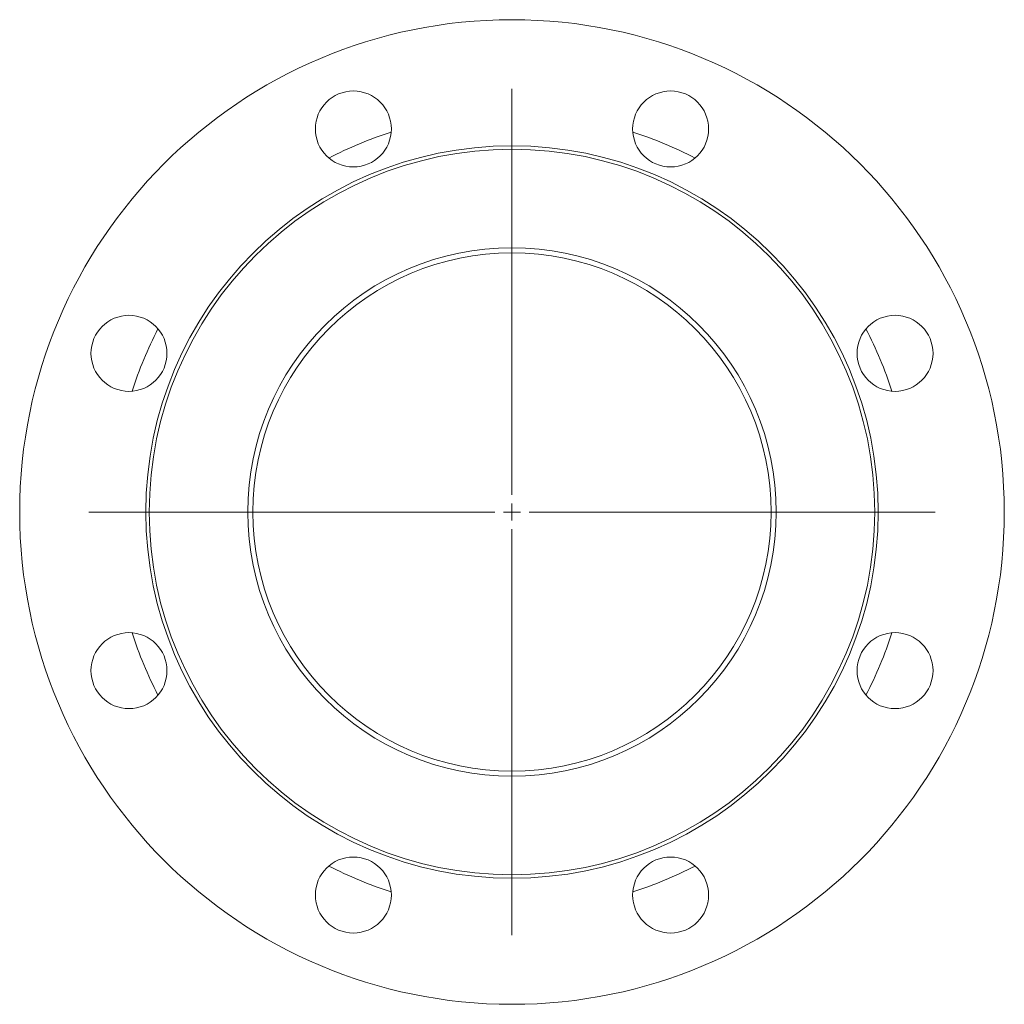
# Model space of a CAD drawing. Header units: millimetres. Extents: x 60 to 345, y 8 to 293.
import ezdxf

# ---------------------------------------------------------------- set-up
doc = ezdxf.new("R2010")
doc.units = ezdxf.units.MM

# ---------------------------------------------------------------- blocks, each defined once
blk = doc.blocks.new('SW_CENTERMARKSYMBOL_0')
at = {"color": 0, "linetype": 'Continuous', "lineweight": 0}
for p, q in [((0, 5), (0, 122.5)), ((-5, 0), (-122.5, 0)), ((0, 0), (-2.5, 0)), ((0, 0), (0, 2.5)), ((0, 0), (0, -2.5)), ((0, 0), (2.5, 0)), ((5, 0), (122.5, 0)), ((0, -5), (0, -122.5))]:
    blk.add_line(p, q, dxfattribs=at)

msp = doc.modelspace()

# ---------------------------------------------------------------- linework, layer by layer
at = {"color": 7, "linetype": 'Continuous', "lineweight": 15}
for centre, radius in [((202.59, 150.21), 142.5), ((156.67, 261.08), 11), ((248.51, 261.08), 11), ((202.59, 150.21), 106), ((202.59, 150.21), 105), ((202.59, 150.21), 76.5), ((202.59, 150.21), 75), ((91.73, 196.14), 11), ((313.46, 196.14), 11), ((91.73, 104.29), 11), ((313.46, 104.29), 11), ((156.67, 39.35), 11), ((248.51, 39.35), 11)]:
    msp.add_circle(centre, radius, dxfattribs=at)
for start, end in [(107.6402, 117.3598), (62.6402, 72.3598), (152.6402, 162.3598), (17.6402, 27.3598), (197.6402, 207.3598), (332.6402, 342.3598), (242.6402, 252.3598), (287.6402, 297.3598)]:
    msp.add_arc((202.59, 150.21), 115.37, start, end, dxfattribs=at)

# ---------------------------------------------------------------- block references
at = {"color": 7, "linetype": 'Continuous', "lineweight": 0}
msp.add_blockref('SW_CENTERMARKSYMBOL_0', (202.59, 150.21), dxfattribs=at)

doc.saveas('drawing.dxf')
